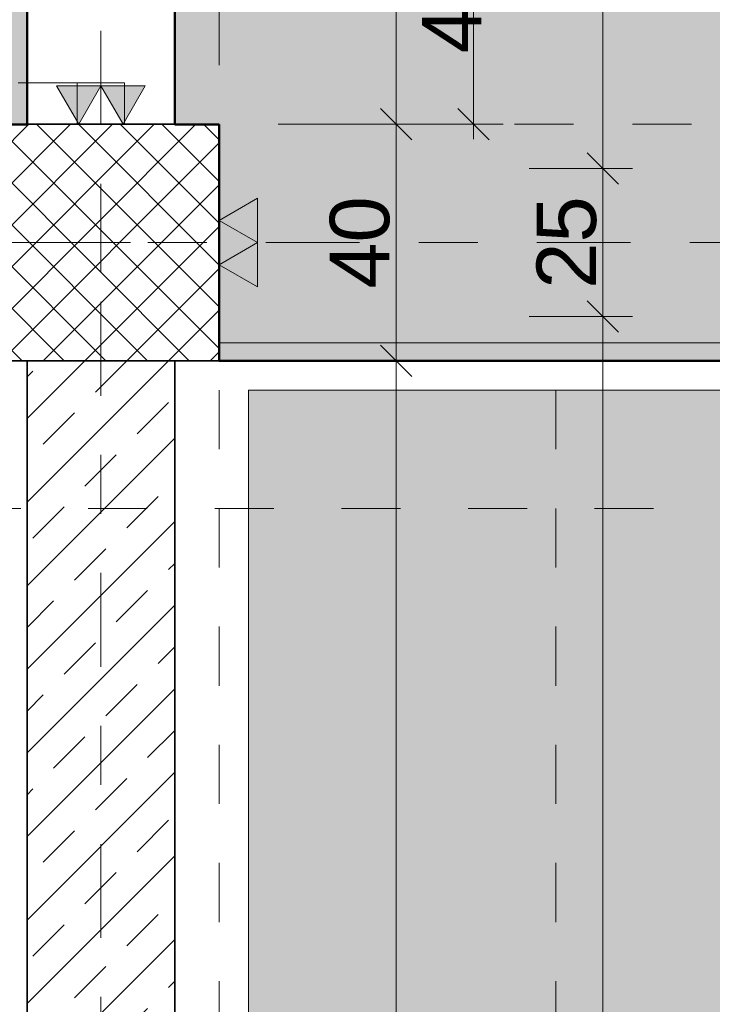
# Model space of a CAD drawing. Header units: metres. Extents: x -180 to 4, y -49 to 6.
# Tile 118 of 256: x -160.36 to -159.19, y -12.99 to -11.32. Entities that reach past the tile are written whole.
import ezdxf

# ---------------------------------------------------------------- set-up
doc = ezdxf.new("R2010")
doc.units = ezdxf.units.M
doc.header["$LTSCALE"] = 0.05
doc.header["$PDMODE"] = 1
doc.header["$PDSIZE"] = -2
for name, pattern in [('KRA_ARC_3_GR_00_000_V_4-Grundriss EG$0$ISO-03 Gestrichelt mit A', [3.81, 1.524, -2.286]), ('Linienart-1', [2.116328, 1.058164, -1.058164]), ('Linienart-20', [2.116531, 1.058062, -1.058469]), ('Linienart-53', [5.291531, 3.175, -1.058062, 0.352704, -0.705764]), ('VW-01 Strichlinie kurz 3', [2, 1, -1])]:
    doc.linetypes.add(name, pattern=pattern)
doc.layers.get('0').update_dxf_attribs({"lineweight": 25})
for name, color, linetype, lineweight, true_color in [('30 -33 Aussenwände- 3 Aussenstützen', 7, 'Continuous', 50, 0x0000dd), ('30 -34 Innenwände- 1 tragend', 7, 'Continuous', 13, 0xdd0806), ('30 -34 Innenwände- 4 Türen_Fenster', 7, 'Continuous', 15, 0x9955ff), ('30 -34 Innenwände- 6 Elemente', 7, 'Continuous', 9, 0xff6633), ('30 -35 Decken- 1 Konstruktion-Träger- Stahlbeton', 7, 'Continuous', 13, 0x33aa00), ('70 -72 Beschriftung- 1 Beschriftung allgemein', 7, 'Continuous', 9, 0xff6633), ('70 -72 Beschriftung- 2 Beschriftung Bauteile', 7, 'Continuous', 9, 0x9999ff), ('70 -75 Raumstempel- 1 Raumstempel', 1, 'Continuous', 50, 0xff0000), ('70 -76 Bemaßung- 2 Allgemein', 7, 'Continuous', 5, 0x6666cc), ('CW-Unsichtbar', 7, 'Continuous', 9, 0x599559)]:
    doc.layers.add(name, color=color, linetype=linetype, lineweight=lineweight, true_color=true_color)
for name, color, linetype, lineweight in [('70 -71 Achsen- 1 Gebäudeachsen', 7, 'Linienart-53', 18), ('70 -72 Beschriftung-14 Schatten', 7, 'Continuous', 5), ('70 -73 Bauteildarst.- 1 Ansicht 0.15', 7, 'Continuous', 15), ('70 -75 Raumstempel-2 Verweislinie', 7, 'KRA_ARC_3_GR_00_000_V_4-Grundriss EG$0$ISO-03 Gestrichelt mit A', 9), ('Keine', 7, 'Continuous', 9)]:
    doc.layers.add(name, color=color, linetype=linetype, lineweight=lineweight)
doc.styles.add('Arial', font='arial.ttf')
doc.dimstyles.new('k+k 1_50', dxfattribs={"dimtxt": 0.100689, "dimasz": 0.05302, "dimexe": 0.05, "dimexo": 0.15, "dimgap": 0.01, "dimtad": 1, "dimdec": 3, "dimtxsty": 'Arial', "dimblk": 'VW_SLASH', "dimblk1": 'VW_SLASH', "dimblk2": 'VW_SLASH', "dimcen": 0, "dimdle": 0.05, "dimadec": 3, "dimazin": 0, "dimtfac": 0.75, "dimtdec": 3, "dimtix": 1, "dimtmove": 0, "dimatfit": 0, "dimldrblk": 'VW_SLASH-1', "dimfxl": 0.125, "dimfxlon": 1, "dimfrac": 2, "dimtolj": 1, "dimarcsym": 0})
doc.dimstyles.new('k+k_klein', dxfattribs={"dimtxt": 0.100689, "dimasz": 0.05302, "dimexe": 0.05, "dimexo": 0.15, "dimgap": 0.005, "dimtad": 1, "dimdec": 3, "dimtxsty": 'Arial', "dimblk": 'VW_SLASH-2', "dimblk1": 'VW_SLASH-2', "dimblk2": 'VW_SLASH-2', "dimcen": 0, "dimdle": 0.025, "dimadec": 3, "dimazin": 0, "dimtfac": 0.75, "dimtdec": 3, "dimtix": 1, "dimtmove": 0, "dimatfit": 0, "dimldrblk": 'VW_FILLEDARROW', "dimfxl": 0.1, "dimfxlon": 1, "dimfrac": 2, "dimtolj": 1, "dimarcsym": 0})
pattern_1 = [(45, (0, 0), (0.07071068, -0.07071068), []), (45, (0.03536, -0.03536), (0.07071068, -0.07071068), [0.075, -0.05])]
pattern_2 = [(45, (0, 0), (0.07071068, -0.07071068), []), (45, (0.03536, -0.03536), (0.07071068, -0.07071068), [0.075, -0.05])]

# ---------------------------------------------------------------- blocks, each defined once
blk = doc.blocks.new('Gruppe-6868')
at = {"layer": '30 -34 Innenwände- 6 Elemente', "flags": 128}
blk.add_lwpolyline([(-160.021, -11.897), (-152.821, -11.897), (-152.821, -11.867), (-160.021, -11.867)], close=True, dxfattribs=at)
blk = doc.blocks.new('Gruppe-6869')
at = {"layer": '30 -34 Innenwände- 6 Elemente', "color": 7, "transparency": 33554687}
blk.add_blockref('Gruppe-6868', (0, 0), dxfattribs=at)
blk = doc.blocks.new('Gruppe-6870')
at = {"layer": '30 -34 Innenwände- 6 Elemente', "color": 7, "transparency": 33554687}
blk.add_blockref('Gruppe-6869', (0, 0), dxfattribs=at)
at = {"layer": '30 -34 Innenwände- 6 Elemente', "color": 0, "flags": 1}
for tag in ['IFC_UUID', 'instanceID']:
    blk.add_attdef(tag, (-160.021, -11.897), '', height=0.00018, dxfattribs=at)
blk = doc.blocks.new('Gruppe-6891')
at = {"layer": '30 -34 Innenwände- 4 Türen_Fenster', "flags": 128}
blk.add_lwpolyline([(-1.3, 0.04), (-1.23, 0.04), (-1.23, -0.04), (-1.3, -0.04)], close=True, dxfattribs=at)
blk = doc.blocks.new('Gruppe-6892')
at = {"layer": '30 -34 Innenwände- 4 Türen_Fenster', "color": 7, "transparency": 33554687}
blk.add_blockref('Gruppe-6891', (0, 0), dxfattribs=at)
blk = doc.blocks.new('Gruppe-6893')
at = {"layer": '30 -34 Innenwände- 4 Türen_Fenster', "linetype": 'Linienart-1'}
blk.add_line((-1.3, -0.125), (1.3, -0.125), dxfattribs=at)
blk = doc.blocks.new('Gruppe-6894')
at = {"layer": '30 -34 Innenwände- 4 Türen_Fenster', "linetype": 'Linienart-1'}
blk.add_line((-1.3, 0.125), (1.3, 0.125), dxfattribs=at)
blk = doc.blocks.new('Gruppe-6895')
at = {"layer": '30 -34 Innenwände- 1 tragend', "transparency": 33554687}
blk.add_line((-1.3, -0.125), (-1.3, 0.125), dxfattribs=at)
blk = doc.blocks.new('Gruppe-6896')
at = {"layer": '30 -34 Innenwände- 1 tragend', "transparency": 33554687}
blk.add_line((-1.3, -0.125), (-1.3, 0.125), dxfattribs=at)
blk = doc.blocks.new('Gruppe-6897')
at = {"layer": '30 -34 Innenwände- 1 tragend', "color": 7, "transparency": 33554687}
blk.add_blockref('Gruppe-6895', (0, 0), dxfattribs=at)
at = {"layer": '30 -34 Innenwände- 1 tragend', "transparency": 33554687}
blk.add_blockref('Gruppe-6896', (0, 0), dxfattribs=at)
blk = doc.blocks.new('Gruppe-6898')
at = {"layer": '30 -34 Innenwände- 4 Türen_Fenster', "linetype": 'Linienart-1'}
blk.add_arc((-1.23, 0.04), 1.23, 0, 90, dxfattribs=at)
blk = doc.blocks.new('Gruppe-6899')
at = {"layer": '30 -34 Innenwände- 4 Türen_Fenster', "linetype": 'Linienart-1'}
blk.add_line((-1.23, 0.04), (-1.23, 1.27), dxfattribs=at)
blk = doc.blocks.new('Gruppe-6900')
at = {"layer": '30 -34 Innenwände- 4 Türen_Fenster', "color": 7}
for name in ['Gruppe-6898', 'Gruppe-6899']:
    blk.add_blockref(name, (0, 0), dxfattribs=at)
blk = doc.blocks.new('Gruppe-6901')
at = {"layer": '30 -34 Innenwände- 4 Türen_Fenster', "color": 7}
blk.add_blockref('Gruppe-6900', (0, 0), dxfattribs=at)
at = {"layer": '30 -34 Innenwände- 4 Türen_Fenster', "color": 7, "transparency": 33554687}
for name in ['Gruppe-6894', 'Gruppe-6897', 'Gruppe-6892', 'Gruppe-6893']:
    blk.add_blockref(name, (0, 0), dxfattribs=at)
blk = doc.blocks.new('Tür (2D)-7')
at = {"layer": 'CW-Unsichtbar', "color": 7, "linetype": 'Continuous', "lineweight": 5, "transparency": 33554687}
blk.add_point((-1.3, 0), dxfattribs=at)
at = {"layer": '30 -34 Innenwände- 4 Türen_Fenster', "color": 7, "transparency": 33554687}
blk.add_blockref('Gruppe-6901', (0, 0), dxfattribs=at)
at = {"layer": '30 -34 Innenwände- 4 Türen_Fenster', "color": 0, "flags": 1}
for tag in ['Detail', 'Gebäudeteil', 'Aufschlag', 'Oberlicht', 'Oberblende', 'Seitenverglasung', 'feuchtr.-geeign.', 'Türblatt_Höhe', 'Türblatt_Breite', 'Türblattdicke', 'Absenkbare_Bodendichtung', 'Antrieb', 'Gewerk', 'Geschoss_Nummer', 'Tür_ID', 'Nummer', 'Typ', 'Rettungsweg', 'Raumnummer', 'Raumname', 'Zarge_Art', 'OTS', 'Türstopper', 'U-Wert', 'g-Wert', 'Rw-Wert', 'IFC_UUID', 'instanceID']:
    blk.add_attdef(tag, (-161.491, -11.497), '', height=0.00018, dxfattribs=at)
blk = doc.blocks.new('Gruppe-9740')
at = {"layer": '30 -35 Decken- 1 Konstruktion-Träger- Stahlbeton', "color": 7, "linetype": 'Linienart-20', "lineweight": 13, "transparency": 33554687}
for p, q in [((-99.221, -11.497), (-160.421, -11.497)), ((-99.221, -11.897), (-160.421, -11.897))]:
    blk.add_line(p, q, dxfattribs=at)
at = {"layer": '30 -35 Decken- 1 Konstruktion-Träger- Stahlbeton', "color": 0, "flags": 1}
for tag in ['IFC_UUID', 'instanceID']:
    blk.add_attdef(tag, (-160.421, -11.897), '', height=0.00018, dxfattribs=at)
blk = doc.blocks.new('Gruppe-11255')
at = {"layer": '30 -33 Aussenwände- 3 Aussenstützen', "linetype": 'Continuous', "lineweight": 9, "transparency": 33554687}
for p, q in [((-160.221, -11.647), (-160.221, -11.747)), ((-160.271, -11.697), (-160.171, -11.697))]:
    blk.add_line(p, q, dxfattribs=at)
blk = doc.blocks.new('Gruppe-11256')
at = {"color": 255, "lineweight": 25, "transparency": 33554687}
blk.add_wipeout([(-160.021, -11.497), (-160.421, -11.497), (-160.421, -11.897), (-160.021, -11.897)], dxfattribs=at).dxf.layer = '30 -33 Aussenwände- 3 Aussenstützen'
at = {"layer": '30 -33 Aussenwände- 3 Aussenstützen', "linetype": 'Continuous', "lineweight": 9, "transparency": 33554687}
h = blk.add_hatch(dxfattribs=at)
h.set_pattern_fill('Beton 1mm SRF', style=0, pattern_type=2)
h.set_pattern_definition([(45, (0, 0), (0.03535534, -0.03535534), []), (-45, (0, 0), (0.03535534, 0.03535534), [])])
h.paths.add_polyline_path([(-160.021, -11.497), (-160.421, -11.497), (-160.421, -11.897), (-160.021, -11.897)])
at = {"layer": '30 -33 Aussenwände- 3 Aussenstützen', "lineweight": 25, "transparency": 33554687, "flags": 128}
blk.add_lwpolyline([(-160.021, -11.497), (-160.421, -11.497), (-160.421, -11.897), (-160.021, -11.897)], close=True, dxfattribs=at)
at = {"layer": '30 -33 Aussenwände- 3 Aussenstützen', "transparency": 33554687}
blk.add_blockref('Gruppe-11255', (0, 0), dxfattribs=at)
blk = doc.blocks.new('Gruppe-11257')
at = {"layer": '30 -33 Aussenwände- 3 Aussenstützen', "color": 7}
blk.add_blockref('Gruppe-11256', (0, 0), dxfattribs=at)
at = {"layer": '30 -33 Aussenwände- 3 Aussenstützen', "color": 0, "flags": 1}
for tag in ['IFC_UUID', 'instanceID']:
    blk.add_attdef(tag, (-160.421, -11.897), '', height=0.00018, dxfattribs=at)
blk = doc.blocks.new('Gruppe-12183')
at = {"layer": '30 -35 Decken- 1 Konstruktion-Träger- Stahlbeton', "color": 7, "linetype": 'Linienart-20', "lineweight": 13, "transparency": 33554687}
blk.add_line((-160.021, -39.047), (-160.021, -11.897), dxfattribs=at)
at = {"layer": '30 -35 Decken- 1 Konstruktion-Träger- Stahlbeton', "color": 7, "linetype": 'Continuous', "lineweight": 35, "transparency": 33554687, "flags": 128}
blk.add_lwpolyline([(-160.421, -11.897), (-160.021, -11.897)], dxfattribs=at)
at = {"layer": '30 -35 Decken- 1 Konstruktion-Träger- Stahlbeton', "color": 0, "flags": 1}
for tag in ['IFC_UUID', 'instanceID']:
    blk.add_attdef(tag, (-160.421, -39.047), '', height=0.00018, dxfattribs=at)
blk = doc.blocks.new('Gruppe-12223')
at = {"layer": '30 -35 Decken- 1 Konstruktion-Träger- Stahlbeton', "color": 7, "linetype": 'Linienart-20', "lineweight": 13, "transparency": 33554687}
blk.add_line((-159.451, -39.247), (-159.451, -11.897), dxfattribs=at)
at = {"layer": '30 -35 Decken- 1 Konstruktion-Träger- Stahlbeton', "color": 7, "linetype": 'Continuous', "lineweight": 35, "transparency": 33554687, "flags": 128}
blk.add_lwpolyline([(-159.451, -11.897), (-159.091, -11.897)], dxfattribs=at)
at = {"layer": '30 -35 Decken- 1 Konstruktion-Träger- Stahlbeton', "color": 0, "flags": 1}
for tag in ['IFC_UUID', 'instanceID']:
    blk.add_attdef(tag, (-159.451, -39.247), '', height=0.00018, dxfattribs=at)
blk = doc.blocks.new('Gruppe-12587')
at = {"layer": '30 -35 Decken- 1 Konstruktion-Träger- Stahlbeton', "color": 7, "linetype": 'VW-01 Strichlinie kurz 3', "lineweight": 13, "transparency": 33554687}
blk.add_line((-160.021, -8.897), (-160.021, -11.497), dxfattribs=at)
at = {"layer": '30 -35 Decken- 1 Konstruktion-Träger- Stahlbeton', "color": 7, "linetype": 'Continuous', "lineweight": 35, "transparency": 33554687, "flags": 128}
blk.add_lwpolyline([(-160.021, -11.497), (-160.421, -11.497)], dxfattribs=at)
at = {"layer": '30 -35 Decken- 1 Konstruktion-Träger- Stahlbeton', "color": 0, "flags": 1}
for tag in ['IFC_UUID', 'instanceID']:
    blk.add_attdef(tag, (-160.421, -11.497), '', height=0.00018, dxfattribs=at)
blk = doc.blocks.new('_01-OG1_Tragwerk (2D)')
at = {"layer": '30 -34 Innenwände- 1 tragend', "linetype": 'Continuous', "lineweight": 9, "transparency": 33554687}
h = blk.add_hatch(dxfattribs=at)
h.set_pattern_fill('Stahlbeton1 1mm SRF', style=0, pattern_type=2)
h.set_pattern_definition(pattern_1)
h.paths.add_polyline_path([(-160.096, -11.497), (-160.346, -11.497), (-160.346, -11.497), (-160.096, -11.497)])
h = blk.add_hatch(dxfattribs=at)
h.set_pattern_fill('Stahlbeton1  SRF', style=0, pattern_type=2)
h.set_pattern_definition(pattern_2)
h.paths.add_polyline_path([(-160.346, -11.497), (-160.096, -11.497), (-160.096, -11.497), (-160.346, -11.497)])
at = {"layer": '30 -34 Innenwände- 1 tragend', "transparency": 33554687}
blk.add_line((-160.096, -11.497), (-160.346, -11.497), dxfattribs=at)
at = {"layer": '30 -34 Innenwände- 4 Türen_Fenster', "color": 7, "transparency": 33554687, "rotation": 90}
blk.add_blockref('Tür (2D)-7', (-160.221, -10.197), dxfattribs=at)
at = {"layer": '30 -34 Innenwände- 6 Elemente'}
blk.add_blockref('Gruppe-6870', (0, 0), dxfattribs=at)
at = {"layer": '30 -35 Decken- 1 Konstruktion-Träger- Stahlbeton'}
blk.add_blockref('Gruppe-12223', (0, 0), dxfattribs=at)
at = {"color": 255, "lineweight": 5, "transparency": 33554687}
blk.add_wipeout([(-160.346, -11.897), (-160.096, -11.897), (-160.096, -19.747), (-160.346, -19.747)], dxfattribs=at).dxf.layer = '30 -34 Innenwände- 1 tragend'
at = {"layer": '30 -34 Innenwände- 1 tragend', "linetype": 'Continuous', "lineweight": 9, "transparency": 33554687}
h = blk.add_hatch(dxfattribs=at)
h.set_pattern_fill('Stahlbeton1 1mm SRF', style=0, pattern_type=2)
h.set_pattern_definition(pattern_1)
h.paths.add_polyline_path([(-160.346, -11.897), (-160.096, -11.897), (-160.096, -19.747), (-160.346, -19.747)])
at = {"color": 255, "lineweight": 5, "transparency": 33554687}
blk.add_wipeout([(-160.096, -11.897), (-160.346, -11.897), (-160.346, -19.747), (-160.096, -19.747)], dxfattribs=at).dxf.layer = '30 -34 Innenwände- 1 tragend'
at = {"layer": '30 -34 Innenwände- 1 tragend', "linetype": 'Continuous', "lineweight": 9, "transparency": 33554687}
h = blk.add_hatch(dxfattribs=at)
h.set_pattern_fill('Stahlbeton1  SRF', style=0, pattern_type=2)
h.set_pattern_definition(pattern_2)
h.paths.add_polyline_path([(-160.096, -11.897), (-160.346, -11.897), (-160.346, -19.747), (-160.096, -19.747)])
at = {"layer": '30 -34 Innenwände- 1 tragend', "color": 7, "linetype": 'Continuous', "lineweight": 35, "transparency": 33554687}
for p, q in [((-160.346, -11.897), (-160.346, -19.747)), ((-160.096, -11.897), (-160.096, -19.747))]:
    blk.add_line(p, q, dxfattribs=at)
at = {"layer": '30 -34 Innenwände- 1 tragend', "transparency": 33554687}
for p, q in [((-160.346, -11.897), (-160.346, -14.522)), ((-160.346, -11.897), (-160.096, -11.897)), ((-160.096, -11.897), (-160.096, -19.747))]:
    blk.add_line(p, q, dxfattribs=at)
at = {"layer": '30 -35 Decken- 1 Konstruktion-Träger- Stahlbeton'}
blk.add_blockref('Gruppe-9740', (0, 0), dxfattribs=at)
at = {"layer": '30 -33 Aussenwände- 3 Aussenstützen'}
blk.add_blockref('Gruppe-11257', (0, 0), dxfattribs=at)
at = {"layer": '30 -35 Decken- 1 Konstruktion-Träger- Stahlbeton'}
blk.add_blockref('Gruppe-12587', (0, 0), dxfattribs=at)
at = {"layer": '30 -35 Decken- 1 Konstruktion-Träger- Stahlbeton', "transparency": 33554687}
blk.add_blockref('Gruppe-12183', (0, 0), dxfattribs=at)
blk = doc.blocks.new('_OG1_2D (2D)')
at = {"layer": '70 -72 Beschriftung-14 Schatten', "linetype": 'Continuous', "lineweight": 0}
blk.add_hatch(color=7, dxfattribs=at).paths.add_polyline_path([(-159.97099996, -11.94704198), (-159.09413416, -11.94704198), (-159.09413416, -37.57385778), (-99.54599996, -37.57385778), (-99.54599996, -39.04704198), (-159.97099996, -39.04704198)])
at = {"layer": '70 -75 Raumstempel- 1 Raumstempel', "linetype": 'Continuous', "lineweight": 0, "true_color": 0xff0000}
for points in [[(-103.14599996, -2.62204198), (-103.14599996, -7.93204198), (-160.09599996, -7.93204198), (-160.09599996, -11.49704198), (-160.02099996, -11.49704198), (-160.02099996, -11.89704198), (-152.82099996, -11.89704198), (-152.82099996, -11.49704198), (-152.42099996, -11.49704198), (-152.42099996, -11.89704198), (-145.22099996, -11.89704198), (-145.22099996, -11.49704198), (-144.82099996, -11.49704198), (-144.82099996, -11.89704198), (-137.62099996, -11.89704198), (-137.62099996, -11.49704198), (-137.22099996, -11.49704198), (-137.22099996, -11.89704198), (-130.02099996, -11.89704198), (-130.02099996, -11.49704198), (-129.62099996, -11.49704198), (-129.62099996, -11.89704198), (-122.42099996, -11.89704198), (-122.42099996, -11.49704198), (-122.02099996, -11.49704198), (-122.02099996, -11.89704198), (-114.82099996, -11.89704198), (-114.82099996, -11.49704198), (-114.42099996, -11.49704198), (-114.42099996, -11.89704198), (-107.22099996, -11.89704198), (-107.22099996, -11.49704198), (-106.82099996, -11.49704198), (-106.82099996, -11.89704198), (-99.62099996, -11.89704198), (-99.62099996, -11.49704198), (-99.54599996, -11.49704198), (-99.54599996, -8.89704198), (-99.62099996, -8.89704198), (-99.62099996, -8.49704198), (-99.54599996, -8.49704198), (-99.54599996, -7.29704198), (-101.59599996, -7.29704198), (-101.59599996, -5.12204198), (-101.58099996, -5.12204198), (-101.58099996, -2.62204198)], [(-160.34599996, -8.82204198), (-160.34599996, -11.49704198), (-160.42099996, -11.49704198), (-160.42099996, -11.57204198), (-167.62099996, -11.57204198), (-167.62099996, -11.49704198), (-167.74599996, -11.49704198), (-167.74599996, -8.89704198), (-167.62099996, -8.89704198), (-167.62099996, -8.82204198)]]:
    blk.add_hatch(color=1, dxfattribs=at).paths.add_polyline_path(points)
at = {"layer": '70 -73 Bauteildarst.- 1 Ansicht 0.15', "flags": 128}
blk.add_lwpolyline([(-159.97099996, -11.94704198), (-99.54599996, -11.94704198), (-99.54599996, -39.04704198), (-159.97099996, -39.04704198)], close=True, dxfattribs=at)
at = {"layer": '70 -75 Raumstempel- 1 Raumstempel', "flags": 128}
blk.add_lwpolyline([(-103.14599996, -7.93204198), (-160.09599996, -7.93204198), (-160.09599996, -11.49704198), (-160.02099996, -11.49704198), (-160.02099996, -11.89704198), (-152.82099996, -11.89704198), (-152.82099996, -11.49704198), (-152.42099996, -11.49704198), (-152.42099996, -11.89704198), (-145.22099996, -11.89704198), (-145.22099996, -11.49704198), (-144.82099996, -11.49704198), (-144.82099996, -11.89704198), (-137.62099996, -11.89704198)], dxfattribs=at)
blk.add_lwpolyline([(-160.34599996, -8.82204198), (-160.34599996, -11.49704198), (-160.42099996, -11.49704198), (-160.42099996, -11.57204198), (-167.62099996, -11.57204198), (-167.62099996, -11.49704198), (-167.74599996, -11.49704198), (-167.74599996, -8.89704198), (-167.62099996, -8.89704198), (-167.62099996, -8.82204198)], close=True, dxfattribs=at)
at = {"layer": '70 -75 Raumstempel-2 Verweislinie'}
blk.add_line((-159.07091654, -12.14704198), (-164.02099996, -12.14704198), dxfattribs=at)
blk = doc.blocks.new('VW_SLASH')
at = {"color": 0, "linetype": 'ByBlock', "lineweight": -2, "transparency": 16777216}
blk.add_line((0.943, 0), (-1, 0), dxfattribs=at)
at = {"color": 0, "lineweight": 20, "transparency": 16777216, "flags": 128}
blk.add_lwpolyline([(0.5, 0.5), (-0.5, -0.5)], dxfattribs=at)
blk = doc.blocks.new('*D18780')
at = {"layer": '70 -76 Bemaßung- 2 Allgemein', "color": 0, "lineweight": -2}
for p, q in [((-159.496, -11.572), (-159.321, -11.572)), ((-159.371, -11.6251), (-159.371, -11.769)), ((-159.496, -11.822), (-159.321, -11.822))]:
    blk.add_line(p, q, dxfattribs=at)
at = {"layer": 'Defpoints', "color": 0}
for p in [(-160.421, -11.572), (-160.421, -11.822), (-159.371, -11.822)]:
    blk.add_point(p, dxfattribs=at)
at = {"layer": '70 -76 Bemaßung- 2 Allgemein', "color": 0, "lineweight": -2, "xscale": 0.05302001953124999, "yscale": 0.05302001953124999, "zscale": 0.05302001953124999}
for p, rotation in [((-159.371, -11.572), 90), ((-159.371, -11.822), 270)]:
    blk.add_blockref('VW_SLASH', p, dxfattribs=dict(at, rotation=rotation))
at = {"layer": '70 -76 Bemaßung- 2 Allgemein', "color": 0, "insert": (-159.4324, -11.697), "char_height": 0.10069, "attachment_point": 5, "rotation": 90, "style": 'Arial'}
blk.add_mtext('\\A1;25', dxfattribs=at)
blk = doc.blocks.new('VW_SLASH-1')
at = {"color": 0, "linetype": 'ByBlock', "lineweight": -2, "transparency": 16777216}
blk.add_line((0.943, 0), (-1, 0), dxfattribs=at)
at = {"color": 0, "lineweight": 5, "transparency": 16777216, "flags": 128}
blk.add_lwpolyline([(0.5, 0.5), (-0.5, -0.5)], dxfattribs=at)
blk = doc.blocks.new('*D18781')
at = {"layer": '70 -76 Bemaßung- 2 Allgemein', "color": 0, "lineweight": -2}
for p, q in [((-159.496, -8.822), (-159.321, -8.822)), ((-159.371, -8.8751), (-159.371, -11.519)), ((-159.496, -11.572), (-159.321, -11.572))]:
    blk.add_line(p, q, dxfattribs=at)
at = {"layer": 'Defpoints', "color": 0}
for p in [(-160.421, -8.822), (-160.421, -11.572), (-159.371, -11.572)]:
    blk.add_point(p, dxfattribs=at)
at = {"layer": '70 -76 Bemaßung- 2 Allgemein', "color": 0, "lineweight": -2, "xscale": 0.05302001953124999, "yscale": 0.05302001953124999, "zscale": 0.05302001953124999}
for p, rotation in [((-159.371, -8.822), 90), ((-159.371, -11.572), 270)]:
    blk.add_blockref('VW_SLASH', p, dxfattribs=dict(at, rotation=rotation))
at = {"layer": '70 -76 Bemaßung- 2 Allgemein', "color": 0, "insert": (-159.4415, -10.197), "char_height": 0.10069, "attachment_point": 5, "rotation": 90, "style": 'Arial'}
blk.add_mtext('\\A1;2,75', dxfattribs=at)
blk = doc.blocks.new('*D18807')
at = {"layer": '70 -76 Bemaßung- 2 Allgemein', "color": 0, "lineweight": -2}
for p, q in [((-159.846, -11.897), (-159.671, -11.897)), ((-159.721, -11.9501), (-159.721, -19.694)), ((-159.846, -19.747), (-159.671, -19.747))]:
    blk.add_line(p, q, dxfattribs=at)
at = {"layer": 'Defpoints', "color": 0}
for p in [(-160.021, -11.897), (-160.021, -19.747), (-159.721, -19.747)]:
    blk.add_point(p, dxfattribs=at)
at = {"layer": '70 -76 Bemaßung- 2 Allgemein', "color": 0, "lineweight": -2, "xscale": 0.05302001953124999, "yscale": 0.05302001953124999, "zscale": 0.05302001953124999}
for p, rotation in [((-159.721, -11.897), 90), ((-159.721, -19.747), 270)]:
    blk.add_blockref('VW_SLASH', p, dxfattribs=dict(at, rotation=rotation))
at = {"layer": '70 -76 Bemaßung- 2 Allgemein', "color": 0, "insert": (-159.7915, -15.822), "char_height": 0.10069, "attachment_point": 5, "rotation": 90, "style": 'Arial'}
blk.add_mtext('\\A1;7,85', dxfattribs=at)
blk = doc.blocks.new('*D18808')
at = {"layer": '70 -76 Bemaßung- 2 Allgemein', "color": 0, "lineweight": -2}
for p, q in [((-159.846, -11.497), (-159.671, -11.497)), ((-159.721, -11.5501), (-159.721, -11.844)), ((-159.846, -11.897), (-159.671, -11.897))]:
    blk.add_line(p, q, dxfattribs=at)
at = {"layer": 'Defpoints', "color": 0}
for p in [(-160.021, -11.497), (-160.021, -11.897), (-159.721, -11.897)]:
    blk.add_point(p, dxfattribs=at)
at = {"layer": '70 -76 Bemaßung- 2 Allgemein', "color": 0, "lineweight": -2, "xscale": 0.05302001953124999, "yscale": 0.05302001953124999, "zscale": 0.05302001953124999}
for p, rotation in [((-159.721, -11.497), 90), ((-159.721, -11.897), 270)]:
    blk.add_blockref('VW_SLASH', p, dxfattribs=dict(at, rotation=rotation))
at = {"layer": '70 -76 Bemaßung- 2 Allgemein', "color": 0, "insert": (-159.7824, -11.697), "char_height": 0.10069, "attachment_point": 5, "rotation": 90, "style": 'Arial'}
blk.add_mtext('\\A1;40', dxfattribs=at)
blk = doc.blocks.new('*D18809')
at = {"layer": '70 -76 Bemaßung- 2 Allgemein', "color": 0, "lineweight": -2}
for p, q in [((-159.846, -8.897), (-159.671, -8.897)), ((-159.721, -8.9501), (-159.721, -11.444)), ((-159.846, -11.497), (-159.671, -11.497))]:
    blk.add_line(p, q, dxfattribs=at)
at = {"layer": 'Defpoints', "color": 0}
for p in [(-160.021, -8.897), (-160.021, -11.497), (-159.721, -11.497)]:
    blk.add_point(p, dxfattribs=at)
at = {"layer": '70 -76 Bemaßung- 2 Allgemein', "color": 0, "lineweight": -2, "xscale": 0.05302001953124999, "yscale": 0.05302001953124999, "zscale": 0.05302001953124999}
for p, rotation in [((-159.721, -8.897), 90.00000000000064), ((-159.721, -11.497), 270.0000000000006)]:
    blk.add_blockref('VW_SLASH', p, dxfattribs=dict(at, rotation=rotation))
at = {"layer": '70 -76 Bemaßung- 2 Allgemein', "color": 0, "insert": (-159.7915, -10.197), "char_height": 0.10069, "attachment_point": 5, "rotation": 90, "style": 'Arial'}
blk.add_mtext('\\A1;2,60', dxfattribs=at)
blk = doc.blocks.new('*D18823')
at = {"layer": '70 -76 Bemaßung- 2 Allgemein', "color": 0, "lineweight": -2}
for p, q in [((-160.546, -11.022), (-160.546, -10.847)), ((-160.346, -11.022), (-160.346, -10.847)), ((-160.399, -10.897), (-160.493, -10.897))]:
    blk.add_line(p, q, dxfattribs=at)
at = {"layer": 'Defpoints', "color": 0}
for p in [(-160.546, -10.897), (-160.546, -11.822), (-160.346, -11.897)]:
    blk.add_point(p, dxfattribs=at)
at = {"layer": '70 -76 Bemaßung- 2 Allgemein', "color": 0, "lineweight": -2, "xscale": 0.05302001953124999, "yscale": 0.05302001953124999, "zscale": 0.05302001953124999, "rotation": 180}
blk.add_blockref('VW_SLASH', (-160.546, -10.897), dxfattribs=at)
at = {"layer": '70 -76 Bemaßung- 2 Allgemein', "color": 0, "lineweight": -2, "xscale": 0.05302001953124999, "yscale": 0.05302001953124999, "zscale": 0.05302001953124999}
blk.add_blockref('VW_SLASH', (-160.346, -10.897), dxfattribs=at)
at = {"layer": '70 -76 Bemaßung- 2 Allgemein', "color": 0, "insert": (-160.446, -10.8356), "char_height": 0.10069, "attachment_point": 5, "style": 'Arial'}
blk.add_mtext('\\A1;20', dxfattribs=at)
blk = doc.blocks.new('*D18824')
at = {"layer": '70 -76 Bemaßung- 2 Allgemein', "color": 0, "lineweight": -2}
for p, q in [((-160.346, -11.022), (-160.346, -10.847)), ((-160.096, -11.022), (-160.096, -10.847)), ((-160.399, -10.897), (-160.452, -10.897)), ((-160.096, -10.897), (-160.346, -10.897)), ((-160.043, -10.897), (-159.99, -10.897))]:
    blk.add_line(p, q, dxfattribs=at)
at = {"layer": 'Defpoints', "color": 0}
for p in [(-160.346, -10.897), (-160.346, -11.897), (-160.096, -11.897)]:
    blk.add_point(p, dxfattribs=at)
at = {"layer": '70 -76 Bemaßung- 2 Allgemein', "color": 0, "lineweight": -2, "xscale": 0.05302001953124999, "yscale": 0.05302001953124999, "zscale": 0.05302001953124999}
blk.add_blockref('VW_SLASH', (-160.346, -10.897), dxfattribs=at)
at = {"layer": '70 -76 Bemaßung- 2 Allgemein', "color": 0, "lineweight": -2, "xscale": 0.05302001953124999, "yscale": 0.05302001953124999, "zscale": 0.05302001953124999, "rotation": 180}
blk.add_blockref('VW_SLASH', (-160.096, -10.897), dxfattribs=at)
at = {"layer": '70 -76 Bemaßung- 2 Allgemein', "color": 0, "insert": (-160.0161, -11.0036), "char_height": 0.10069, "attachment_point": 5, "style": 'Arial'}
blk.add_mtext('\\A1;25', dxfattribs=at)
blk = doc.blocks.new('*D18830')
at = {"layer": '70 -76 Bemaßung- 2 Allgemein', "color": 0, "lineweight": -2}
for p, q in [((-160.421, -11.347), (-160.421, -11.197)), ((-160.346, -11.347), (-160.346, -11.197)), ((-160.474, -11.247), (-160.527, -11.247)), ((-160.346, -11.247), (-160.421, -11.247)), ((-160.293, -11.247), (-160.24, -11.247))]:
    blk.add_line(p, q, dxfattribs=at)
at = {"layer": 'Defpoints', "color": 0}
for p in [(-160.421, -11.247), (-160.421, -11.497), (-160.346, -11.497)]:
    blk.add_point(p, dxfattribs=at)
at = {"layer": '70 -76 Bemaßung- 2 Allgemein', "color": 0, "lineweight": -2, "xscale": 0.05302001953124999, "yscale": 0.05302001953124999, "zscale": 0.05302001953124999}
blk.add_blockref('VW_SLASH', (-160.421, -11.247), dxfattribs=at)
at = {"layer": '70 -76 Bemaßung- 2 Allgemein', "color": 0, "lineweight": -2, "xscale": 0.05302001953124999, "yscale": 0.05302001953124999, "zscale": 0.05302001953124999, "rotation": 180}
blk.add_blockref('VW_SLASH', (-160.346, -11.247), dxfattribs=at)
at = {"layer": '70 -76 Bemaßung- 2 Allgemein', "color": 0, "insert": (-160.3835, -11.1148), "char_height": 0.100689, "attachment_point": 5, "style": 'Arial'}
blk.add_mtext('\\A1;7\\S5^ ;', dxfattribs=at)
blk = doc.blocks.new('*D18838')
at = {"layer": '70 -76 Bemaßung- 2 Allgemein', "color": 0, "lineweight": -2}
for p, q in [((-159.496, -11.822), (-159.321, -11.822)), ((-159.371, -14.469), (-159.371, -11.8751)), ((-159.496, -14.522), (-159.321, -14.522))]:
    blk.add_line(p, q, dxfattribs=at)
at = {"layer": 'Defpoints', "color": 0}
for p in [(-160.671, -11.822), (-159.371, -11.822), (-160.136, -14.522)]:
    blk.add_point(p, dxfattribs=at)
at = {"layer": '70 -76 Bemaßung- 2 Allgemein', "color": 0, "lineweight": -2, "xscale": 0.05302001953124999, "yscale": 0.05302001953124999, "zscale": 0.05302001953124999}
for p, rotation in [((-159.371, -11.822), 90), ((-159.371, -14.522), 270)]:
    blk.add_blockref('VW_SLASH', p, dxfattribs=dict(at, rotation=rotation))
at = {"layer": '70 -76 Bemaßung- 2 Allgemein', "color": 0, "insert": (-159.4415, -13.172), "char_height": 0.10069, "attachment_point": 5, "rotation": 90, "style": 'Arial'}
blk.add_mtext('\\A1;2,70', dxfattribs=at)
blk = doc.blocks.new('VW_SLASH-2')
at = {"color": 0, "linetype": 'ByBlock', "lineweight": -2, "transparency": 16777216}
blk.add_line((0.472, 0), (-1, 0), dxfattribs=at)
at = {"color": 0, "lineweight": 5, "transparency": 16777216, "flags": 128}
blk.add_lwpolyline([(0.5, 0.5), (-0.5, -0.5)], dxfattribs=at)
blk = doc.blocks.new('*D20141')
at = {"layer": '70 -76 Bemaßung- 2 Allgemein', "color": 0, "lineweight": -2}
for p, q in [((-159.69, -11.022), (-159.54, -11.022)), ((-159.59, -11.444), (-159.59, -11.0751)), ((-159.69, -11.497), (-159.54, -11.497))]:
    blk.add_line(p, q, dxfattribs=at)
at = {"layer": 'Defpoints', "color": 0}
for p in [(-160.021, -11.022), (-159.59, -11.022), (-160.021, -11.497)]:
    blk.add_point(p, dxfattribs=at)
at = {"layer": '70 -76 Bemaßung- 2 Allgemein', "color": 0, "lineweight": -2, "xscale": 0.05302001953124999, "yscale": 0.05302001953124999, "zscale": 0.05302001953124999}
for p, rotation in [((-159.59, -11.022), 90.00000000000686), ((-159.59, -11.497), 270.0000000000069)]:
    blk.add_blockref('VW_SLASH-2', p, dxfattribs=dict(at, rotation=rotation))
at = {"layer": '70 -76 Bemaßung- 2 Allgemein', "color": 0, "insert": (-159.6623, -11.2595), "char_height": 0.100689, "attachment_point": 5, "rotation": 90, "style": 'Arial'}
blk.add_mtext('\\A1;47\\S5^ ;', dxfattribs=at)
blk = doc.blocks.new('VW_FILLEDARROW')
at = {"linetype": 'Continuous', "lineweight": 0, "transparency": 16777216}
blk.add_hatch(color=0, dxfattribs=at).paths.add_polyline_path([(-2.829, 0.758), (0, 0), (-2.829, -0.758)])
at = {"color": 0, "lineweight": 5, "transparency": 16777216, "flags": 128}
blk.add_lwpolyline([(-2.829, 0.758), (0, 0), (-2.829, -0.758)], close=True, dxfattribs=at)
blk = doc.blocks.new('Gruppe-16707')
at = {"layer": '70 -72 Beschriftung- 2 Beschriftung Bauteile', "linetype": 'Continuous', "lineweight": 0}
for points in [[(-160.221, -11.4321), (-160.2585, -11.497), (-160.296, -11.4321)], [(-160.146, -11.4321), (-160.1835, -11.497), (-160.221, -11.4321)]]:
    blk.add_hatch(color=254, dxfattribs=at).paths.add_polyline_path(points)
at = {"layer": '70 -72 Beschriftung- 2 Beschriftung Bauteile', "linetype": 'Continuous', "lineweight": 9, "flags": 128}
for points in [[(-160.221, -11.4321), (-160.2585, -11.497), (-160.296, -11.4321)], [(-160.146, -11.4321), (-160.1835, -11.497), (-160.221, -11.4321)]]:
    blk.add_lwpolyline(points, close=True, dxfattribs=at)
at = {"layer": '70 -72 Beschriftung- 2 Beschriftung Bauteile', "linetype": 'Continuous', "lineweight": 5}
blk.add_point((-160.221, -11.497), dxfattribs=at)
blk = doc.blocks.new('Gruppe-16708')
at = {"layer": '70 -72 Beschriftung- 2 Beschriftung Bauteile', "linetype": 'Continuous', "lineweight": 0}
for points in [[(-159.956, -11.697), (-160.021, -11.6595), (-159.956, -11.622)], [(-159.956, -11.772), (-160.021, -11.7345), (-159.956, -11.697)]]:
    blk.add_hatch(color=254, dxfattribs=at).paths.add_polyline_path(points)
at = {"layer": '70 -72 Beschriftung- 2 Beschriftung Bauteile', "linetype": 'Continuous', "lineweight": 9, "flags": 128}
for points in [[(-159.956, -11.697), (-160.021, -11.6595), (-159.956, -11.622)], [(-159.956, -11.772), (-160.021, -11.7345), (-159.956, -11.697)]]:
    blk.add_lwpolyline(points, close=True, dxfattribs=at)
at = {"layer": '70 -72 Beschriftung- 2 Beschriftung Bauteile', "linetype": 'Continuous', "lineweight": 5}
blk.add_point((-160.021, -11.697), dxfattribs=at)
blk = doc.blocks.new('_Achsen (3D)')
at = {"layer": '70 -71 Achsen- 1 Gebäudeachsen', "transparency": 33554687}
for p, q in [((-160.221, 3.8), (-160.221, -46.172)), ((-179.668, -11.697), (3.826, -11.697))]:
    blk.add_line(p, q, dxfattribs=at)
blk = doc.blocks.new('Gruppe-15556')
at = {"layer": '70 -76 Bemaßung- 2 Allgemein'}
for p1, p2, text, picture, middle in [((-160.421, -8.822), (-160.421, -11.572), '2,75', '*D18781', (-159.4415, -10.197)), ((-160.421, -11.572), (-160.421, -11.822), '25', '*D18780', (-159.4324, -11.697))]:
    dim = blk.add_aligned_dim(p1=p1, p2=p2, distance=1.05, text=text, dimstyle='k+k 1_50', override={"dimtxt": 0.100689, "dimgap": 0.01, "dimpost": '<>', "dimtxsty": 'Arial', "dimtmove": 2}, dxfattribs=at)
    dim.commit()
    dim.dimension.update_dxf_attribs({"geometry": picture, "text_midpoint": middle})
blk = doc.blocks.new('Gruppe-15560')
at = {"layer": '70 -76 Bemaßung- 2 Allgemein'}
for p1, p2, text, picture, middle in [((-160.021, -8.897), (-160.021, -11.497), '2,60', '*D18809', (-159.7915, -10.197)), ((-160.021, -11.497), (-160.021, -11.897), '40', '*D18808', (-159.7824, -11.697)), ((-160.021, -11.897), (-160.021, -19.747), '7,85', '*D18807', (-159.7915, -15.822))]:
    dim = blk.add_aligned_dim(p1=p1, p2=p2, distance=0.3, text=text, dimstyle='k+k 1_50', override={"dimtxt": 0.100689, "dimgap": 0.01, "dimpost": '<>', "dimtxsty": 'Arial', "dimtmove": 2}, dxfattribs=at)
    dim.commit()
    dim.dimension.update_dxf_attribs({"geometry": picture, "text_midpoint": middle})
blk = doc.blocks.new('Gruppe-15561')
at = {"layer": '70 -76 Bemaßung- 2 Allgemein'}
dim = blk.add_linear_dim(base=(-160.546, -10.897), p1=(-160.346, -11.897), p2=(-160.546, -11.822), text='20', dimstyle='k+k 1_50', override={"dimtxt": 0.100689, "dimgap": 0.01, "dimpost": '<>', "dimtxsty": 'Arial', "dimtmove": 2}, dxfattribs=at)
dim.commit()
dim.dimension.update_dxf_attribs({"geometry": '*D18823', "text_midpoint": (-160.446, -10.8356)})
dim = blk.add_linear_dim(base=(-160.346, -10.897), p1=(-160.096, -11.897), p2=(-160.346, -11.897), angle=180, text='25', dimstyle='k+k 1_50', override={"dimtxt": 0.100689, "dimgap": 0.187478, "dimpost": '<>', "dimtxsty": 'Arial', "dimtix": 0, "dimtmove": 2}, dxfattribs=at)
dim.commit()
dim.dimension.update_dxf_attribs({"geometry": '*D18824', "text_midpoint": (-160.0161, -11.0036), "dimtype": 161})
blk = doc.blocks.new('Gruppe-15562')
at = {"layer": '70 -76 Bemaßung- 2 Allgemein'}
dim = blk.add_aligned_dim(p1=(-160.346, -11.497), p2=(-160.421, -11.497), distance=-0.25, text='7\\S5^ ;', dimstyle='k+k 1_50', override={"dimtxt": 0.100689, "dimgap": 0.01, "dimpost": '<>', "dimtxsty": 'Arial', "dimtix": 0, "dimtmove": 2}, dxfattribs=at)
dim.commit()
dim.dimension.update_dxf_attribs({"geometry": '*D18830', "text_midpoint": (-160.3835, -11.1148)})
blk = doc.blocks.new('Gruppe-15565')
at = {"layer": '70 -76 Bemaßung- 2 Allgemein'}
dim = blk.add_linear_dim(base=(-159.371, -11.822), p1=(-160.136, -14.522), p2=(-160.671, -11.822), angle=270, text='2,70', dimstyle='k+k 1_50', override={"dimtxt": 0.100689, "dimgap": 0.01, "dimpost": '<>', "dimtxsty": 'Arial', "dimtmove": 2}, dxfattribs=at)
dim.commit()
dim.dimension.update_dxf_attribs({"geometry": '*D18838', "text_midpoint": (-159.4415, -13.172)})
blk = doc.blocks.new('_OG1_2D Bemaßung_ Beschriftung (2D)')
at = {"layer": '70 -72 Beschriftung- 1 Beschriftung allgemein', "color": 7}
for name in ['Gruppe-16707', 'Gruppe-16708']:
    blk.add_blockref(name, (0, 0), dxfattribs=at)
at = {"layer": '70 -76 Bemaßung- 2 Allgemein'}
for name in ['Gruppe-15556', 'Gruppe-15560', 'Gruppe-15561', 'Gruppe-15562', 'Gruppe-15565']:
    blk.add_blockref(name, (0, 0), dxfattribs=at)
dim = blk.add_linear_dim(base=(-159.59, -11.02204198), p1=(-160.02099996, -11.49704198), p2=(-160.02099996, -11.02204198), angle=270, text='47\\S5^ ;', dimstyle='k+k_klein', override={"dimtxt": 0.100689, "dimgap": 0.005, "dimdec": 8, "dimpost": '<>', "dimtxsty": 'Arial', "dimtmove": 2}, dxfattribs=at)
dim.commit()
dim.dimension.update_dxf_attribs({"geometry": '*D20141', "text_midpoint": (-159.6622768, -11.25954198)})

msp = doc.modelspace()

# ---------------------------------------------------------------- block references
at = {"layer": 'Keine', "color": 1}
msp.add_blockref('_01-OG1_Tragwerk (2D)', (0, 0), dxfattribs=at)

# ---------------------------------------------------------------- next in the draw order: block references
msp.add_blockref('_OG1_2D (2D)', (0, 0), dxfattribs=at)

# ---------------------------------------------------------------- next in the draw order: block references
msp.add_blockref('_OG1_2D Bemaßung_ Beschriftung (2D)', (0, 0), dxfattribs=at)

# ---------------------------------------------------------------- next in the draw order: block references
msp.add_blockref('_Achsen (3D)', (0, 0), dxfattribs=at)

doc.saveas('drawing.dxf')
